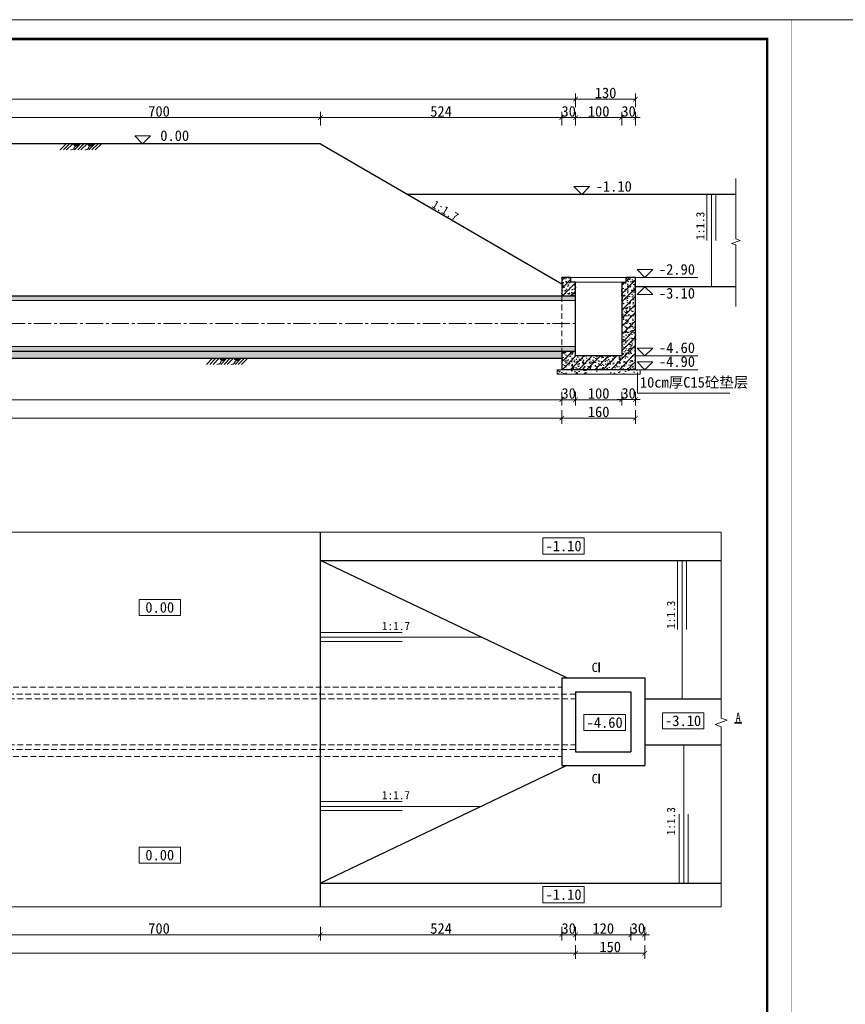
# Model space of a CAD drawing. Extents: x 36231 to 595326, y 3059 to 3871788.
# Tile 79 of 143: x 586095 to 586274, y 3865384 to 3865598. Entities that reach past the tile are written whole.
import ezdxf
from ezdxf.lldxf.tags import DXFTag

# ---------------------------------------------------------------- set-up
doc = ezdxf.new("R2010")
doc.units = 0
doc.header["$PDMODE"] = 32
doc.header["$PDSIZE"] = 0.2
doc.linetypes.add('CENTER2', pattern=[1.125, 0.75, -0.125, 0.125, -0.125])
doc.linetypes.add('HIDDEN', pattern=[0.375, 0.25, -0.125])
doc.layers.get('0').update_dxf_attribs({"linetype": 'CONTINUOUS'})
doc.layers.get('Defpoints').update_dxf_attribs({"linetype": 'CONTINUOUS'})
for name, color, linetype, lineweight in [('0.09中心线', 1, 'DASHDOT2', 9), ('0.09标注线', 3, 'CONTINUOUS', 9), ('0.13填充', 8, 'CONTINUOUS', 9), ('0.13文字', 3, 'CONTINUOUS', 13), ('0.30粗蓝', 4, 'CONTINUOUS', 30), ('06标注', 3, 'CONTINUOUS', 15), ('中虚线', 8, 'HIDDEN', 15), ('图框１', 5, 'CONTINUOUS', 60), ('文字', 7, 'CONTINUOUS', 15), ('文字层', 7, 'CONTINUOUS', 15), ('粗线', 7, 'CONTINUOUS', 35), ('细实线', 3, 'CONTINUOUS', 20)]:
    doc.layers.add(name, color=color, linetype=linetype, lineweight=lineweight)
doc.styles.add('-仿宋_GB2312', font='仿宋_GB2312_0.ttf')
doc.styles.get("Standard").update_dxf_attribs({"font": 'rs.shx', "bigfont": 'hztxt.shx'})
tags = doc.linetypes.add('DASHDOT2', pattern=[0.5, 0.25, -0.125, 0, -0.125]).pattern_tags.tags
tags[10:11] = [DXFTag(74, 4), DXFTag(75, 0), DXFTag(340, '0'), DXFTag(46, 1.0), DXFTag(50, 0.0), DXFTag(44, 0.0), DXFTag(45, 0.0)]
tags[8:9] = [DXFTag(74, 4), DXFTag(75, 0), DXFTag(340, '0'), DXFTag(46, 1.0), DXFTag(50, 0.0), DXFTag(44, 0.0), DXFTag(45, 0.0)]
tags[6:7] = [DXFTag(74, 4), DXFTag(75, 0), DXFTag(340, '0'), DXFTag(46, 1.0), DXFTag(50, 0.0), DXFTag(44, 0.0), DXFTag(45, 0.0)]
tags[4:5] = [DXFTag(74, 4), DXFTag(75, 0), DXFTag(340, '0'), DXFTag(46, 1.0), DXFTag(50, 0.0), DXFTag(44, 0.0), DXFTag(45, 0.0)]
doc.dimstyles.get("Standard").update_dxf_attribs({"dimtxt": 0.18, "dimasz": 0.18, "dimexe": 0.18, "dimexo": 0.0625, "dimgap": 0.09, "dimtad": 0, "dimtih": 1, "dimtoh": 1, "dimdec": 0, "dimlfac": 2, "dimzin": 0, "dimdsep": 46, "dimtxsty": 'Standard', "dimcen": 0.09, "dimadec": 0, "dimazin": 0, "dimtfac": 1, "dimtdec": 0, "dimtofl": 0, "dimtmove": 0, "dimatfit": 3, "dimfxl": 1, "dimtolj": 1, "dimtzin": 0, "dimarcsym": 0})

# ---------------------------------------------------------------- blocks, each defined once
blk = doc.blocks.new('_ARCHTICK')
at = {"color": 0, "linetype": 'ByBlock', "const_width": 0.15}
blk.add_lwpolyline([(-0.5, -0.5), (0.5, 0.5)], dxfattribs=at)
blk = doc.blocks.new('*D1169')
at = {"color": 0, "lineweight": 9}
for p, q in [((586212.86, 3865515.21), (586211.86, 3865515.21)), ((586212.86, 3865516.91), (586212.86, 3865513.96)), ((586212.86, 3865515.21), (586215.86, 3865515.21)), ((586215.86, 3865516.91), (586215.86, 3865513.96)), ((586215.86, 3865515.21), (586216.86, 3865515.21))]:
    blk.add_line(p, q, dxfattribs=at)
at = {"layer": 'Defpoints', "color": 0, "lineweight": 13}
for p in [(586212.86, 3865529.51), (586215.86, 3865529.51), (586215.86, 3865515.21)]:
    blk.add_point(p, dxfattribs=at)
at = {"color": 0, "lineweight": 9}
blk.add_blockref('_ARCHTICK', (586212.86, 3865515.21), dxfattribs=at)
at = {"color": 0, "lineweight": 9, "rotation": 180}
blk.add_blockref('_ARCHTICK', (586215.86, 3865515.21), dxfattribs=at)
at = {"color": 0, "lineweight": 13, "insert": (586214.36, 3865516.56), "char_height": 2.3, "attachment_point": 5, "style": '-仿宋_GB2312'}
blk.add_mtext('\\A1;30', dxfattribs=at)
blk = doc.blocks.new('*D1153')
at = {"color": 0, "lineweight": 9}
for p, q in [((586225.86, 3865515.23), (586224.86, 3865515.23)), ((586225.86, 3865516.93), (586225.86, 3865513.98)), ((586225.86, 3865515.23), (586228.86, 3865515.23)), ((586228.86, 3865516.93), (586228.86, 3865513.98)), ((586228.86, 3865515.23), (586229.86, 3865515.23))]:
    blk.add_line(p, q, dxfattribs=at)
at = {"layer": 'Defpoints', "color": 0, "lineweight": 13}
for p in [(586225.86, 3865528.55), (586228.86, 3865528.55), (586228.86, 3865515.23)]:
    blk.add_point(p, dxfattribs=at)
at = {"color": 0, "lineweight": 9}
blk.add_blockref('_ARCHTICK', (586225.86, 3865515.23), dxfattribs=at)
at = {"color": 0, "lineweight": 9, "rotation": 180}
blk.add_blockref('_ARCHTICK', (586228.86, 3865515.23), dxfattribs=at)
at = {"color": 0, "lineweight": 13, "insert": (586227.36, 3865516.58), "char_height": 2.3, "attachment_point": 5, "style": '-仿宋_GB2312'}
blk.add_mtext('\\A1;30', dxfattribs=at)
blk = doc.blocks.new('*D1182')
at = {"color": 0, "lineweight": 9}
for p, q in [((586212.86, 3865574.68), (586212.86, 3865577.63)), ((586215.86, 3865574.68), (586215.86, 3865577.63)), ((586212.86, 3865576.38), (586211.86, 3865576.38)), ((586212.86, 3865576.38), (586215.86, 3865576.38)), ((586215.86, 3865576.38), (586216.86, 3865576.38))]:
    blk.add_line(p, q, dxfattribs=at)
at = {"layer": 'Defpoints', "color": 0, "lineweight": 13}
for p in [(586215.86, 3865576.38), (586212.86, 3865541.71), (586215.86, 3865540.71)]:
    blk.add_point(p, dxfattribs=at)
at = {"color": 0, "lineweight": 9}
blk.add_blockref('_ARCHTICK', (586212.86, 3865576.38), dxfattribs=at)
at = {"color": 0, "lineweight": 9, "rotation": 180}
blk.add_blockref('_ARCHTICK', (586215.86, 3865576.38), dxfattribs=at)
at = {"color": 0, "lineweight": 13, "insert": (586214.36, 3865577.73), "char_height": 2.3, "attachment_point": 5, "style": '-仿宋_GB2312'}
blk.add_mtext('\\A1;30', dxfattribs=at)
blk = doc.blocks.new('*D1184')
at = {"color": 0, "lineweight": 9}
for p, q in [((586225.86, 3865574.68), (586225.86, 3865577.63)), ((586228.86, 3865574.68), (586228.86, 3865577.63)), ((586225.86, 3865576.38), (586224.86, 3865576.38)), ((586225.86, 3865576.38), (586228.86, 3865576.38)), ((586228.86, 3865576.38), (586229.86, 3865576.38))]:
    blk.add_line(p, q, dxfattribs=at)
at = {"layer": 'Defpoints', "color": 0, "lineweight": 13}
for p in [(586228.86, 3865576.38), (586225.86, 3865540.71), (586228.86, 3865540.71)]:
    blk.add_point(p, dxfattribs=at)
at = {"color": 0, "lineweight": 9}
blk.add_blockref('_ARCHTICK', (586225.86, 3865576.38), dxfattribs=at)
at = {"color": 0, "lineweight": 9, "rotation": 180}
blk.add_blockref('_ARCHTICK', (586228.86, 3865576.38), dxfattribs=at)
at = {"color": 0, "lineweight": 13, "insert": (586227.36, 3865577.73), "char_height": 2.3, "attachment_point": 5, "style": '-仿宋_GB2312'}
blk.add_mtext('\\A1;30', dxfattribs=at)
blk = doc.blocks.new('*D1197')
at = {"color": 0, "lineweight": 9}
for p, q in [((586212.86, 3865400.87), (586212.86, 3865397.92)), ((586215.86, 3865400.87), (586215.86, 3865397.92)), ((586212.86, 3865399.17), (586211.86, 3865399.17)), ((586212.86, 3865399.17), (586215.86, 3865399.17)), ((586215.86, 3865399.17), (586216.86, 3865399.17))]:
    blk.add_line(p, q, dxfattribs=at)
at = {"layer": 'Defpoints', "color": 0, "lineweight": 13}
for p in [(586212.86, 3865446.38), (586215.86, 3865446.38), (586215.86, 3865399.17)]:
    blk.add_point(p, dxfattribs=at)
at = {"color": 0, "lineweight": 9}
blk.add_blockref('_ARCHTICK', (586212.86, 3865399.17), dxfattribs=at)
at = {"color": 0, "lineweight": 9, "rotation": 180}
blk.add_blockref('_ARCHTICK', (586215.86, 3865399.17), dxfattribs=at)
at = {"color": 0, "lineweight": 13, "insert": (586214.36, 3865400.52), "char_height": 2.3, "attachment_point": 5, "style": '-仿宋_GB2312'}
blk.add_mtext('\\A1;30', dxfattribs=at)
blk = doc.blocks.new('*D1199')
at = {"color": 0, "lineweight": 9}
for p, q in [((586227.86, 3865400.87), (586227.86, 3865397.92)), ((586230.86, 3865400.87), (586230.86, 3865397.92)), ((586227.86, 3865399.17), (586226.86, 3865399.17)), ((586227.86, 3865399.17), (586230.86, 3865399.17)), ((586230.86, 3865399.17), (586231.86, 3865399.17))]:
    blk.add_line(p, q, dxfattribs=at)
at = {"layer": 'Defpoints', "color": 0, "lineweight": 13}
for p in [(586227.86, 3865446.88), (586230.86, 3865446.88), (586230.86, 3865399.17)]:
    blk.add_point(p, dxfattribs=at)
at = {"color": 0, "lineweight": 9}
blk.add_blockref('_ARCHTICK', (586227.86, 3865399.17), dxfattribs=at)
at = {"color": 0, "lineweight": 9, "rotation": 180}
blk.add_blockref('_ARCHTICK', (586230.86, 3865399.17), dxfattribs=at)
at = {"color": 0, "lineweight": 13, "insert": (586229.36, 3865400.52), "char_height": 2.3, "attachment_point": 5, "style": '-仿宋_GB2312'}
blk.add_mtext('\\A1;30', dxfattribs=at)
blk = doc.blocks.new('eesz')
at = {"layer": '图框１', "color": 7, "const_width": 0.467}
blk.add_lwpolyline([(25244.5, -497.6), (25244.5, -1980.6), (27344.5, -1980.6), (27344.5, -497.6)], close=True, dxfattribs=at)
blk.add_lwpolyline([(25244.5, -497.6), (25244.5, -1980.6), (27344.5, -1980.6), (27344.5, -497.6)], close=True, dxfattribs=at)
at = {"layer": '图框１', "color": 5, "const_width": 0.467}
blk.add_lwpolyline([(25244.5, -497.6), (25244.5, -1980.6), (27344.5, -1980.6), (27344.5, -497.6)], close=True, dxfattribs=at)
at = {"layer": '图框１', "color": 7}
blk.add_lwpolyline([(25322.3, -518.3, 3.11, 3.11, 0), (27318.5, -518.3, 2.59, 2.59, 0), (27318.5, -1954.6, 2.59, 2.59, 0), (25322.3, -1954.6, 2.59, 2.59, 0)], format="xyseb", close=True, dxfattribs=at)
blk.add_lwpolyline([(25322.3, -518.3, 3.11, 3.11, 0), (27318.5, -518.3, 2.59, 2.59, 0), (27318.5, -1954.6, 2.59, 2.59, 0), (25322.3, -1954.6, 2.59, 2.59, 0)], format="xyseb", close=True, dxfattribs=at)
at = {"layer": '图框１', "color": 5}
blk.add_lwpolyline([(25322.3, -518.3, 3.11, 3.11, 0), (27318.5, -518.3, 2.59, 2.59, 0), (27318.5, -1954.6, 2.59, 2.59, 0), (25322.3, -1954.6, 2.59, 2.59, 0)], format="xyseb", close=True, dxfattribs=at)

msp = doc.modelspace()

# ---------------------------------------------------------------- hatches: boundary and pattern name
at = {"layer": '0.13填充'}
h = msp.add_hatch(color=7, dxfattribs=at)
edge = h.paths.add_edge_path()
edge.add_ellipse((586107.5, 3865570.84), major_axis=(0, -0.731), ratio=0.964264, start_angle=280.8773, end_angle=439.1227)
edge.add_line((586108.19, 3865570.71), (586106.81, 3865570.71))
h = msp.add_hatch(color=7, dxfattribs=at)
edge = h.paths.add_edge_path()
edge.add_ellipse((586110.6, 3865570.84), major_axis=(0, -0.731), ratio=0.964264, start_angle=280.8773, end_angle=439.1227)
edge.add_line((586111.29, 3865570.71), (586109.91, 3865570.71))
h = msp.add_hatch(dxfattribs=at)
h.set_pattern_fill('钢筋混凝土', color=8, scale=0.25, style=0, pattern_type=2)
h.set_pattern_definition([(45, (542273.6929, 3864187.4238), (-0.883883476, 0.883883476), []), (50, (542273.6929, 3864187.4238), (1.793150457, -0.156880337), [0.1875, -2.0625]), (355, (542273.6929, 3864187.4238), (-0.346878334, 1.880480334), [0.15, -1.65]), (100.4514, (542273.8423, 3864187.4108), (1.446273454, 1.723598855), [0.159350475, -1.75285528]), (46.1842, (542273.693, 3864187.9238), (2.66810262, -0.41379754), [0.28125, -3.09375]), (96.6356, (542273.9152, 3864187.8894), (2.33665676, 2.43529468), [0.23902572, -2.6292825]), (351.1842, (542273.693, 3864187.9238), (2.33665486, 2.4352965), [0.225, -2.475]), (21, (542273.9429, 3864187.7988), (1.49226763, -1.006547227), [0.1875, -2.0625]), (326, (542273.9429, 3864187.7988), (0.60828833, 1.81287511), [0.15, -1.65]), (71.4514, (542274.0673, 3864187.715), (2.10055657, 0.80632624), [0.159350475, -1.75285528]), (37.5, (542273.6929, 3864187.42384), (0.030399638, 0.832234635), [0.0125, -1.63, 0.0125, -1.675, 0.0125, -1.65625]), (7.5, (542273.6929, 3864187.4238), (0.657673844, 0.98602928), [0.0125, -0.955, 0.0125, -1.5925, 0.0125, -0.63125]), (327.5, (542273.1354, 3864187.42384), (1.33455609, -0.056387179), [0.0125, -0.625, 0.0125, -1.95, 0.0125, -2.5875]), (317.5, (542272.8854, 3864187.4238), (1.457965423, 0.250262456), [0.0125, -0.8125, 0.0125, -1.295, 0.0125, -1.8375])])
h.paths.add_polyline_path([(586215.86, 3865524.71), (586215.86, 3865525.71), (586212.86, 3865525.71), (586212.86, 3865521.71), (586228.86, 3865521.71), (586228.86, 3865541.71), (586226.86, 3865541.71), (586226.86, 3865540.71), (586225.86, 3865540.71), (586225.86, 3865524.71)])
h.paths.add_polyline_path([(586212.86, 3865537.71), (586215.86, 3865537.71), (586215.86, 3865540.71), (586214.86, 3865540.71), (586214.86, 3865541.71), (586212.86, 3865541.71)], flags=17)
h = msp.add_hatch(dxfattribs=at)
h.set_pattern_fill('钢筋混凝土', color=8, scale=0.25, style=0, pattern_type=2)
h.set_pattern_definition([(45, (585895.8582, 3865525.7061), (-0.8838835, 0.8838835), []), (50, (585895.8582, 3865525.7061), (1.7931505, -0.15688), [0.1875, -2.0625]), (355, (585895.8582, 3865525.7061), (-0.346878, 1.88048), [0.15, -1.65]), (100.4514, (585896.0076, 3865525.693), (1.446273, 1.723599), [0.15935, -1.752855]), (46.1842, (585895.8582, 3865526.206), (2.668103, -0.413798), [0.28125, -3.09375]), (96.6356, (585896.0805, 3865526.1716), (2.336657, 2.435295), [0.239026, -2.629282]), (351.1842, (585895.8582, 3865526.206), (2.336655, 2.435297), [0.225, -2.475]), (21, (585896.1082, 3865526.0811), (1.4922676, -1.006547), [0.1875, -2.0625]), (326, (585896.1082, 3865526.0811), (0.608288, 1.812875), [0.15, -1.65]), (71.4514, (585896.2325, 3865525.9972), (2.100557, 0.806326), [0.15935, -1.752855]), (37.5, (585895.8582, 3865525.7061), (0.0303996, 0.8322346), [0.0125, -1.63, 0.0125, -1.675, 0.0125, -1.65625]), (7.5, (585895.8582, 3865525.7061), (0.6576738, 0.9860293), [0.0125, -0.955, 0.0125, -1.5925, 0.0125, -0.63125]), (327.5, (585895.3007, 3865525.7061), (1.3345561, -0.0563872), [0.0125, -0.625, 0.0125, -1.95, 0.0125, -2.5875]), (317.5, (585895.0507, 3865525.7061), (1.4579654, 0.2502625), [0.0125, -0.8125, 0.0125, -1.295, 0.0125, -1.8375])])
h.paths.add_polyline_path([(585898.86, 3865526.71), (585898.86, 3865525.71), (586212.86, 3865525.71), (586212.86, 3865526.71)])
h.paths.add_polyline_path([(585898.86, 3865525.71), (585898.86, 3865526.71), (585895.86, 3865526.71), (585895.86, 3865525.71)])
h.paths.add_polyline_path([(586215.86, 3865525.71), (586215.86, 3865526.71), (586212.86, 3865526.71), (586212.86, 3865525.71)])
h.paths.add_polyline_path([(586212.86, 3865537.71), (586212.86, 3865536.71), (586215.86, 3865536.71), (586215.86, 3865537.71)])
h.paths.add_polyline_path([(585895.86, 3865537.71), (585895.86, 3865536.71), (585898.86, 3865536.71), (585898.86, 3865537.71)])
h.paths.add_polyline_path([(585898.86, 3865537.71), (585898.86, 3865536.71), (586212.86, 3865536.71), (586212.86, 3865537.71)])
at = {"layer": '0.13填充', "lineweight": 5}
h = msp.add_hatch(dxfattribs=at)
h.set_pattern_fill('AR-CONC', color=8, scale=0.015, style=0)
h.set_pattern_definition([(50, (585898.8582, 3865524.206), (2.73277, -0.239086), [0.28575, -3.14325]), (355, (585898.8582, 3865524.206), (-0.528642, 2.86585), [0.2286, -2.5146]), (100.451, (585899.086, 3865524.1862), (2.204138, 2.62675), [0.24285, -2.67135]), (46.1842, (585898.8582, 3865524.968), (4.066186, -0.630635), [0.428625, -4.714875]), (96.6356, (585899.197, 3865524.9155), (3.561064, 3.711383), [0.364275, -4.007025]), (351.184, (585898.858, 3865524.968), (3.56107, 3.711377), [0.3429, -3.7719]), (21, (585899.2392, 3865524.7776), (2.274223, -1.533983), [0.28575, -3.14325]), (326, (585899.2392, 3865524.7776), (0.92703, 2.76282), [0.2286, -2.5146]), (71.4514, (585899.4287, 3865524.6498), (3.201247, 1.228843), [0.24285, -2.67135]), (37.5, (585898.8582, 3865524.2061), (0.046329, 1.2683256), [0, -2.48412, 0, -2.5527, 0, -2.524125]), (7.5, (585898.8582, 3865524.2061), (1.002295, 1.5027086), [0, -1.45542, 0, -2.42697, 0, -0.962025]), (327.5, (585898.0085, 3865524.2061), (2.033859, -0.085931), [0, -0.9525, 0, -2.9718, 0, -3.94335]), (317.5, (585897.6275, 3865524.2061), (2.221938, 0.381397), [0, -1.23825, 0, -1.97358, 0, -2.80035])])
h.paths.add_polyline_path([(586212.86, 3865524.21), (586212.86, 3865525.71), (585898.86, 3865525.71), (585898.86, 3865524.21)])
at = {"layer": '0.13填充'}
h = msp.add_hatch(color=7, dxfattribs=at)
edge = h.paths.add_edge_path()
edge.add_ellipse((586139.25, 3865524.34), major_axis=(0, -0.731), ratio=0.964264, start_angle=280.8773, end_angle=439.1227)
edge.add_line((586139.94, 3865524.21), (586138.55, 3865524.21))
h = msp.add_hatch(color=7, dxfattribs=at)
edge = h.paths.add_edge_path()
edge.add_ellipse((586142.35, 3865524.34), major_axis=(0, -0.731), ratio=0.964264, start_angle=280.8773, end_angle=439.1227)
edge.add_line((586143.04, 3865524.21), (586141.65, 3865524.21))
at = {"layer": '0.13填充', "lineweight": 5}
h = msp.add_hatch(dxfattribs=at)
h.set_pattern_fill('AR-CONC', color=8, scale=0.015, style=0)
h.set_pattern_definition([(50, (586211.8582, 3865520.706), (2.73277, -0.2391), [0.28575, -3.14325]), (355, (586211.8582, 3865520.706), (-0.52864, 2.86585), [0.2286, -2.5146]), (100.451, (586212.086, 3865520.6862), (2.20414, 2.62675), [0.24285, -2.67135]), (46.184, (586211.8582, 3865521.468), (4.0662, -0.63063), [0.4286, -4.7149]), (96.636, (586212.197, 3865521.4155), (3.5611, 3.7114), [0.3643, -4.007]), (351.184, (586211.858, 3865521.468), (3.5611, 3.7114), [0.3429, -3.7719]), (21, (586212.2392, 3865521.2776), (2.27422, -1.53398), [0.28575, -3.14325]), (326, (586212.2392, 3865521.2776), (0.92703, 2.7628), [0.2286, -2.5146]), (71.451, (586212.4287, 3865521.1498), (3.20125, 1.22884), [0.24285, -2.67135]), (37.5, (586211.8582, 3865520.7061), (0.04633, 1.268326), [0, -2.48412, 0, -2.5527, 0, -2.524125]), (7.5, (586211.8582, 3865520.7061), (1.0023, 1.50271), [0, -1.45542, 0, -2.42697, 0, -0.962025]), (327.5, (586211.0085, 3865520.7061), (2.03386, -0.08593), [0, -0.9525, 0, -2.9718, 0, -3.94335]), (317.5, (586210.6275, 3865520.7061), (2.22194, 0.3814), [0, -1.23825, 0, -1.97358, 0, -2.80035])])
h.paths.add_polyline_path([(586229.86, 3865520.71), (586229.86, 3865521.71), (586228.86, 3865521.71), (586212.86, 3865521.71), (586211.86, 3865521.71), (586211.86, 3865520.71)])

# ---------------------------------------------------------------- linework, layer by layer
at = {"color": 3, "lineweight": 13}
for p, q in [((586244.3, 3865559.71), (586244.3, 3865549.71)), ((586245.34, 3865559.71), (586245.34, 3865539.71)), ((586246.25, 3865559.71), (586246.25, 3865549.71)), ((586229.31, 3865521.08), (586229.31, 3865516.64)), ((586229.31, 3865516.64), (586249.29, 3865516.64)), ((586237.96, 3865480.35), (586237.96, 3865465.35)), ((586238.99, 3865480.35), (586238.99, 3865450.35)), ((586239.9, 3865480.35), (586239.9, 3865465.35)), ((586160.5, 3865464.74), (586178.22, 3865464.74)), ((586160.5, 3865463.71), (586195.39, 3865463.71)), ((586160.5, 3865462.79), (586178.22, 3865462.79)), ((586239.34, 3865410.35), (586239.34, 3865440.35)), ((586160.5, 3865428.03), (586178.22, 3865428.03)), ((586160.5, 3865427), (586195.39, 3865427)), ((586160.5, 3865426.08), (586178.22, 3865426.08)), ((586238.3, 3865410.35), (586238.3, 3865425.35)), ((586240.25, 3865410.35), (586240.25, 3865425.35))]:
    msp.add_line(p, q, dxfattribs=at)
for points in [[(586208.75, 3865485.22), (586217.75, 3865485.22), (586217.75, 3865481.72), (586208.75, 3865481.72)], [(586121.16, 3865471.91), (586130.16, 3865471.91), (586130.16, 3865468.41), (586121.16, 3865468.41)], [(586217.66, 3865446.93), (586226.66, 3865446.93), (586226.66, 3865443.43), (586217.66, 3865443.43)], [(586234.68, 3865447.31), (586243.68, 3865447.31), (586243.68, 3865443.81), (586234.68, 3865443.81)], [(586121.16, 3865418.19), (586130.16, 3865418.19), (586130.16, 3865414.69), (586121.16, 3865414.69)], [(586208.75, 3865409.62), (586217.75, 3865409.62), (586217.75, 3865406.12), (586208.75, 3865406.12)]]:
    msp.add_lwpolyline(points, close=True, dxfattribs=at)
at = {"layer": '0.09中心线', "color": 1, "linetype": 'CENTER2', "lineweight": 13, "ltscale": 5}
msp.add_line((585895.86, 3865531.71), (586215.86, 3865531.71), dxfattribs=at)
at = {"layer": '0.09标注线', "color": 3, "lineweight": 13}
for p, q in [((586133.4, 3865570.71), (586119.9, 3865570.71)), ((586242.35, 3865541.71), (586228.86, 3865541.71)), ((586242.35, 3865539.71), (586228.86, 3865539.71)), ((586242.35, 3865524.71), (586228.86, 3865524.71)), ((586242.35, 3865521.71), (586228.86, 3865521.71))]:
    msp.add_line(p, q, dxfattribs=at)
at = {"layer": '0.09标注线', "lineweight": 13}
for p, q in [((585895.86, 3865536.71), (586215.86, 3865536.71)), ((585895.86, 3865526.71), (586215.86, 3865526.71)), ((586212.86, 3865521.71), (586211.86, 3865521.71)), ((586211.86, 3865521.71), (586211.86, 3865520.71)), ((586229.86, 3865521.71), (586228.86, 3865521.71)), ((586229.86, 3865520.71), (586229.86, 3865521.71)), ((586229.86, 3865520.71), (586211.86, 3865520.71))]:
    msp.add_line(p, q, dxfattribs=at)
at = {"layer": '0.09标注线', "color": 3, "linetype": 'Continuous', "lineweight": 13}
for points in [[(586121.95, 3865570.71), (586120.25, 3865572.41), (586123.65, 3865572.41)], [(586217.19, 3865559.71), (586215.49, 3865561.41), (586218.89, 3865561.41)], [(586230.91, 3865541.71), (586229.21, 3865543.41), (586232.61, 3865543.41)], [(586230.91, 3865539.71), (586229.21, 3865538.01), (586232.61, 3865538.01)], [(586230.91, 3865524.71), (586229.21, 3865526.41), (586232.61, 3865526.41)], [(586230.91, 3865521.71), (586229.21, 3865523.41), (586232.61, 3865523.41)]]:
    msp.add_lwpolyline(points, close=True, dxfattribs=at)
at = {"layer": '0.13填充', "color": 0, "lineweight": 9}
for p, q in [((586214.86, 3865541.71), (586226.86, 3865541.71)), ((586215.86, 3865540.71), (586225.86, 3865540.71))]:
    msp.add_line(p, q, dxfattribs=at)
at = {"layer": '0.13文字', "lineweight": 13}
msp.add_line((590756.67, 3865597.58), (583664.28, 3865597.58), dxfattribs=at)
at = {"layer": '0.30粗蓝', "color": 7, "ltscale": 80}
for p, q in [((586160.5, 3865570.71), (586090.5, 3865570.71)), ((586160.5, 3865570.71), (586212.86, 3865540.34)), ((586250.62, 3865559.71), (586179.47, 3865559.71)), ((586214.86, 3865541.71), (586212.86, 3865541.71)), ((586212.86, 3865541.71), (586212.86, 3865537.71)), ((586214.86, 3865540.71), (586214.86, 3865541.71)), ((586215.86, 3865540.71), (586214.86, 3865540.71)), ((586215.86, 3865524.71), (586215.86, 3865540.71)), ((586225.86, 3865540.71), (586225.86, 3865524.71)), ((586225.86, 3865540.71), (586226.86, 3865540.71)), ((586228.86, 3865541.71), (586226.86, 3865541.71)), ((586226.86, 3865540.71), (586226.86, 3865541.71)), ((586228.86, 3865521.71), (586228.86, 3865541.71)), ((586250.62, 3865539.71), (586228.86, 3865539.71)), ((585895.86, 3865537.71), (586215.86, 3865537.71)), ((585895.86, 3865525.71), (586215.86, 3865525.71)), ((586212.86, 3865525.71), (586212.86, 3865521.71)), ((585898.86, 3865524.21), (586212.86, 3865524.21)), ((586225.86, 3865524.71), (586215.86, 3865524.71)), ((586228.86, 3865521.71), (586212.86, 3865521.71)), ((586160.5, 3865405.21), (586160.5, 3865486.49)), ((586160.5, 3865480.35), (586247.43, 3865480.35)), ((586213.95, 3865454.85), (586160.5, 3865480.35)), ((586212.86, 3865454.85), (586212.86, 3865435.85)), ((586212.86, 3865454.85), (586230.86, 3865454.85)), ((586230.86, 3865454.85), (586230.86, 3865435.85)), ((586215.86, 3865451.85), (586215.86, 3865438.85)), ((586215.86, 3865451.85), (586227.86, 3865451.85)), ((586227.86, 3865451.85), (586227.86, 3865438.85)), ((586230.86, 3865450.35), (586247.43, 3865450.35)), ((586230.86, 3865440.35), (586247.43, 3865440.35)), ((586215.86, 3865438.85), (586227.86, 3865438.85)), ((586213.95, 3865435.85), (586160.5, 3865410.35)), ((586212.86, 3865435.85), (586230.86, 3865435.85)), ((586160.5, 3865410.35), (586247.43, 3865410.35))]:
    msp.add_line(p, q, dxfattribs=at)
at = {"layer": '06标注', "linetype": 'Continuous', "lineweight": 9, "ltscale": 8}
for p, q in [((586247.43, 3865486.49), (586036.42, 3865486.49)), ((586247.43, 3865446.17), (586247.43, 3865486.49)), ((586246.14, 3865444.76), (586248.71, 3865445.7)), ((586247.43, 3865444.29), (586246.14, 3865444.76)), ((586248.71, 3865445.7), (586247.43, 3865446.17)), ((586247.43, 3865405.21), (586247.43, 3865444.29)), ((586247.43, 3865405.21), (586036.44, 3865405.21))]:
    msp.add_line(p, q, dxfattribs=at)
msp.add_lwpolyline([(586250.62, 3865535.42), (586250.62, 3865548.77), (586249.71, 3865549.1), (586251.52, 3865549.76), (586250.62, 3865550.08), (586250.62, 3865563.16)], dxfattribs=at)
at = {"layer": '中虚线', "color": 7, "lineweight": 15, "ltscale": 5}
for p, q in [((586212.86, 3865537.71), (586212.86, 3865525.71)), ((585895.86, 3865451.35), (586215.86, 3865451.35)), ((585898.86, 3865452.85), (586212.86, 3865452.85)), ((586053.54, 3865450.35), (586215.86, 3865450.35)), ((586053.54, 3865440.35), (586215.86, 3865440.35)), ((585895.86, 3865439.35), (586215.86, 3865439.35)), ((585898.86, 3865437.85), (586212.86, 3865437.85))]:
    msp.add_line(p, q, dxfattribs=at)
at = {"layer": '粗线', "color": 7}
for p, q in [((586220.94, 3865458.2), (586220.94, 3865456.08)), ((586250.3, 3865445.14), (586251.9, 3865445.14)), ((586220.94, 3865434.08), (586220.94, 3865431.96))]:
    msp.add_line(p, q, dxfattribs=at)
at = {"layer": '细实线', "color": 7, "ltscale": 5}
for p, q in [((586105.39, 3865570.71), (586104.05, 3865569.37)), ((586106.09, 3865570.71), (586104.76, 3865569.37)), ((586106.8, 3865570.71), (586105.46, 3865569.37)), ((586108.49, 3865570.71), (586107.15, 3865569.37)), ((586109.19, 3865570.71), (586107.86, 3865569.37)), ((586109.9, 3865570.71), (586108.56, 3865569.37)), ((586111.58, 3865570.71), (586110.25, 3865569.37)), ((586112.29, 3865570.71), (586110.96, 3865569.37)), ((586113, 3865570.71), (586111.66, 3865569.37)), ((586137.13, 3865524.21), (586135.8, 3865522.87)), ((586137.84, 3865524.21), (586136.51, 3865522.87)), ((586138.55, 3865524.21), (586137.21, 3865522.87)), ((586140.23, 3865524.21), (586138.9, 3865522.87)), ((586140.94, 3865524.21), (586139.6, 3865522.87)), ((586141.65, 3865524.21), (586140.31, 3865522.87)), ((586143.33, 3865524.21), (586142, 3865522.87)), ((586144.04, 3865524.21), (586142.7, 3865522.87)), ((586144.75, 3865524.21), (586143.41, 3865522.87))]:
    msp.add_line(p, q, dxfattribs=at)
at = {"layer": '细实线', "color": 7, "lineweight": 20, "ltscale": 5, "start_tangent": (-0.999064, 0.043251), "end_tangent": (-0.999506, -0.031436)}
for points in [[(586107.47, 3865570.12), (586107.17, 3865570), (586107.09, 3865569.87), (586107.05, 3865569.7), (586106.92, 3865569.54), (586106.72, 3865569.44), (586106.3, 3865569.37)], [(586110.57, 3865570.12), (586110.27, 3865570), (586110.19, 3865569.87), (586110.15, 3865569.7), (586110.02, 3865569.54), (586109.82, 3865569.44), (586109.4, 3865569.37)], [(586139.22, 3865523.62), (586138.92, 3865523.5), (586138.84, 3865523.37), (586138.8, 3865523.2), (586138.67, 3865523.04), (586138.47, 3865522.94), (586138.05, 3865522.87)], [(586142.32, 3865523.62), (586142.02, 3865523.5), (586141.94, 3865523.37), (586141.9, 3865523.2), (586141.77, 3865523.04), (586141.57, 3865522.94), (586141.15, 3865522.87)]]:
    msp.add_spline(points, degree=3, dxfattribs=at)

# ---------------------------------------------------------------- block references
at = {"layer": '文字层', "xscale": 0.1999999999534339, "yscale": 0.2000000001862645, "zscale": 0.2}
msp.add_blockref('eesz', (580793.71, 3865697.1), dxfattribs=at)

# ---------------------------------------------------------------- texts
at = {"color": 3, "lineweight": 13, "insert": (586229.81, 3865520.13, 0.02), "char_height": 2.3, "width": 71.9408, "attachment_point": 1, "style": '-仿宋_GB2312'}
msp.add_mtext('{\\C256;10cm厚C15砼垫层}', dxfattribs=at)
at = {"layer": '0.09标注线', "lineweight": 13, "char_height": 2.3, "width": 9, "attachment_point": 5, "style": '-仿宋_GB2312'}
for s, insert in [('0.00', (586128.9, 3865572.46)), ('-1.10', (586224.14, 3865561.46)), ('-2.90', (586237.85, 3865543.46)), ('-3.10', (586237.85, 3865538.28)), ('-4.60', (586237.85, 3865526.46)), ('-4.90', (586237.85, 3865523.46)), ('-1.10', (586213.25, 3865483.47)), ('0.00', (586125.66, 3865470.16)), ('-4.60', (586222.16, 3865445.18)), ('-3.10', (586239.18, 3865445.56)), ('0.00', (586125.66, 3865416.44)), ('-1.10', (586213.25, 3865407.87))]:
    msp.add_mtext(s, dxfattribs=dict(at, insert=insert))
at = {"layer": '0.09标注线', "color": 7, "char_height": 1.8, "width": 13.5272, "attachment_point": 1, "style": '-仿宋_GB2312'}
for s, insert, rotation in [('1:1.7', (586185.44, 3865558.6), 328.9978), ('1:1.3', (586242, 3865549.85), 90), ('1:1.3', (586235.65, 3865465.49), 90), ('1:1.3', (586235.65, 3865420.73), 90)]:
    msp.add_mtext(s, dxfattribs=dict(at, insert=insert, rotation=rotation))
for insert in [(586173.83, 3865467.04), (586173.83, 3865430.33)]:
    msp.add_mtext('1:1.7', dxfattribs=dict(at, insert=insert))
at = {"layer": '文字', "color": 7, "lineweight": 9, "style": '-仿宋_GB2312', "width": 0.8}
msp.add_text('A', height=2, dxfattribs=at).set_placement((586250.58, 3865445.34))
at = {"layer": '文字', "color": 7, "char_height": 2, "width": 15.4731, "attachment_point": 1, "style": '-仿宋_GB2312'}
for insert in [(586219.34, 3865458.16), (586219.34, 3865434.04)]:
    msp.add_mtext('C', dxfattribs=dict(at, insert=insert))

# ---------------------------------------------------------------- dimensions: what is measured, and where the dimension line sits
at = {"color": 3, "lineweight": 13}
for base, p1, p2 in [((586215.86, 3865580.38), (585895.86, 3865542.52), (586215.86, 3865542.52)), ((586228.86, 3865580.38), (586215.86, 3865538.92), (586228.86, 3865538.92)), ((586160.5, 3865576.38), (586090.5, 3865570.71), (586160.5, 3865570.71)), ((586212.86, 3865576.38), (586160.5, 3865570.71), (586212.86, 3865540.34)), ((586225.86, 3865576.38), (586215.86, 3865540.71), (586225.86, 3865540.71)), ((586212.86, 3865515.21), (585898.86, 3865528.35), (586212.86, 3865528.35)), ((586228.86, 3865511.21), (586212.86, 3865528.16), (586228.86, 3865528.16)), ((586225.86, 3865515.21), (586215.86, 3865528.98), (586225.86, 3865528.98)), ((586212.86, 3865511.21), (585898.86, 3865526.71), (586212.86, 3865525.71)), ((586215.86, 3865395.17), (585895.86, 3865445.35), (586215.86, 3865445.35)), ((586160.5, 3865399.17), (586090.5, 3865445.85), (586160.5, 3865445.85)), ((586212.86, 3865399.17), (586160.5, 3865445.85), (586212.86, 3865445.85)), ((586227.86, 3865399.17), (586215.86, 3865445.35), (586227.86, 3865445.35)), ((586230.86, 3865395.17), (586215.86, 3865445.35), (586230.86, 3865445.35))]:
    msp.add_linear_dim(base=base, p1=p1, p2=p2, dimstyle='Standard', override={"dimtxt": 2.3, "dimasz": 1, "dimexe": 1.25, "dimexo": 1.5, "dimgap": 0.2, "dimtad": 1, "dimtih": 0, "dimtoh": 0, "dimdec": 0, "dimlfac": 10, "dimtxsty": '-仿宋_GB2312', "dimblk": 'ARCHTICK', "dimtdec": 0, "dimtix": 1, "dimtofl": 1, "dimtmove": 2, "dimfxl": 1.7, "dimfxlon": 1, "dimlwd": 9, "dimlwe": 9}, dxfattribs=at).render()
for base, p1, p2, picture, middle in [((586215.86, 3865576.38), (586212.86, 3865541.71), (586215.86, 3865540.71), '*D1182', (586214.36, 3865577.73)), ((586228.86, 3865576.38), (586225.86, 3865540.71), (586228.86, 3865540.71), '*D1184', (586227.36, 3865577.73)), ((586215.86, 3865515.21), (586212.86, 3865529.51), (586215.86, 3865529.51), '*D1169', (586214.36, 3865516.56)), ((586228.86, 3865515.23), (586225.86, 3865528.55), (586228.86, 3865528.55), '*D1153', (586227.36, 3865516.58)), ((586230.86, 3865399.17), (586227.86, 3865446.88), (586230.86, 3865446.88), '*D1199', (586229.36, 3865400.52)), ((586215.86, 3865399.17), (586212.86, 3865446.38), (586215.86, 3865446.38), '*D1197', (586214.36, 3865400.52))]:
    dim = msp.add_linear_dim(base=base, p1=p1, p2=p2, dimstyle='Standard', override={"dimtxt": 2.3, "dimasz": 1, "dimexe": 1.25, "dimexo": 1.5, "dimgap": 0.2, "dimtad": 1, "dimtih": 0, "dimtoh": 0, "dimdec": 0, "dimlfac": 10, "dimtxsty": '-仿宋_GB2312', "dimblk": 'ARCHTICK', "dimtdec": 0, "dimtix": 1, "dimtofl": 1, "dimtmove": 2, "dimfxl": 1.7, "dimfxlon": 1, "dimlwd": 9, "dimlwe": 9}, dxfattribs=at)
    dim.commit()
    dim.dimension.update_dxf_attribs({"geometry": picture, "text_midpoint": middle})

doc.saveas('drawing.dxf')
